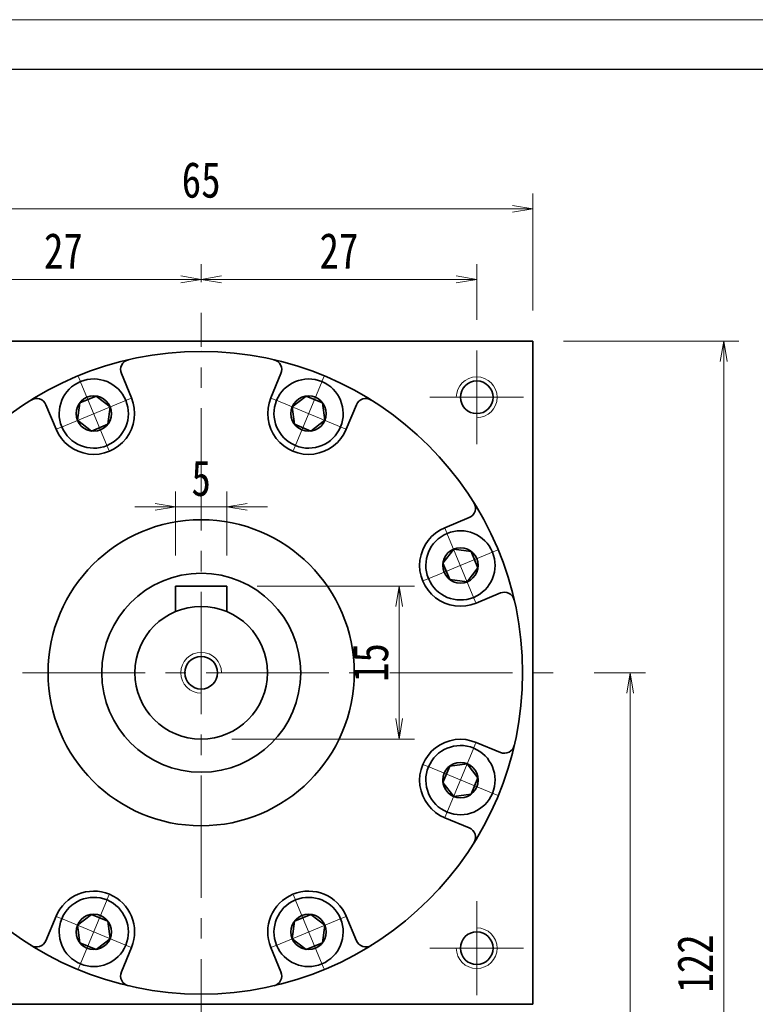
# Model space of a CAD drawing. Header units: millimetres. Extents: x -2 to 429, y 0 to 291.
# Tile 6 of 6: x 255 to 327, y 194 to 291. Entities that reach past the tile are written whole.
import ezdxf

# ---------------------------------------------------------------- set-up
doc = ezdxf.new("R2010")
doc.units = ezdxf.units.MM
doc.linetypes.add('点画线', pattern=[18, 12, -2, 2, -2])
for name, color, linetype, lineweight in [('中心线层', 1, '点画线', 18), ('图框_外框线', 7, 'Continuous', 18), ('尺寸线层', 3, 'Continuous', 18), ('粗实线层', 7, 'Continuous', 35)]:
    doc.layers.add(name, color=color, linetype=linetype, lineweight=lineweight)
doc.styles.add('宋体', font='txt', dxfattribs={"width": 0.8})
doc.dimstyles.new('A水平标注$0', dxfattribs={"dimtxt": 3.5, "dimasz": 2, "dimexe": 1.5, "dimexo": 3, "dimgap": 1.1, "dimtad": 1, "dimtoh": 1, "dimdec": 4, "dimdsep": 46, "dimtxsty": '宋体', "dimblk": 'OPEN', "dimcen": 3, "dimclrd": 3, "dimclre": 3, "dimclrt": 6, "dimadec": 0, "dimazin": 0, "dimtm": 1e-09, "dimtfac": 1, "dimtdec": 4, "dimtix": 1, "dimtmove": 0, "dimatfit": 3, "dimldrblk": 'OPEN', "dimfxl": 0, "dimlwd": 13, "dimlwe": 13, "dimarcsym": 0})

# ---------------------------------------------------------------- blocks, each defined once
blk = doc.blocks.new('_Open')
at = {"color": 0, "linetype": 'ByBlock', "lineweight": -2}
for p, q in [((-1, 0.167), (0, 0)), ((-1, -0.167), (0, 0)), ((0, 0), (-1, 0))]:
    blk.add_line(p, q, dxfattribs=at)
blk = doc.blocks.new('*D25')
at = {"layer": 'Defpoints', "color": 0}
for p in [(272.626, 265.153), (272.626, 261.861), (245.626, 258.189)]:
    blk.add_point(p, dxfattribs=at)
at = {"layer": '尺寸线层', "color": 3, "lineweight": 13}
for p, q in [((245.626, 261.189), (245.626, 266.653)), ((272.626, 264.861), (272.626, 266.653)), ((247.626, 265.153), (270.626, 265.153))]:
    blk.add_line(p, q, dxfattribs=at)
at = {"layer": '尺寸线层', "color": 3, "lineweight": 13, "xscale": 2, "yscale": 2, "zscale": 2, "rotation": 180}
blk.add_blockref('_Open', (245.626, 265.153), dxfattribs=at)
at = {"layer": '尺寸线层', "color": 3, "lineweight": 13, "xscale": 2, "yscale": 2, "zscale": 2}
blk.add_blockref('_Open', (272.626, 265.153), dxfattribs=at)
at = {"layer": '尺寸线层', "color": 6, "insert": (259.126, 267.945), "char_height": 3.5, "attachment_point": 5, "style": '宋体'}
blk.add_mtext('27', dxfattribs=at)
blk = doc.blocks.new('*D26')
at = {"layer": 'Defpoints', "color": 0}
for p in [(299.626, 265.153), (272.626, 261.861), (299.626, 258.189)]:
    blk.add_point(p, dxfattribs=at)
at = {"layer": '尺寸线层', "color": 3, "lineweight": 13}
for p, q in [((272.626, 264.861), (272.626, 266.653)), ((299.626, 261.189), (299.626, 266.653)), ((274.626, 265.153), (297.626, 265.153))]:
    blk.add_line(p, q, dxfattribs=at)
at = {"layer": '尺寸线层', "color": 3, "lineweight": 13, "xscale": 2, "yscale": 2, "zscale": 2, "rotation": 180}
blk.add_blockref('_Open', (272.626, 265.153), dxfattribs=at)
at = {"layer": '尺寸线层', "color": 3, "lineweight": 13, "xscale": 2, "yscale": 2, "zscale": 2}
blk.add_blockref('_Open', (299.626, 265.153), dxfattribs=at)
at = {"layer": '尺寸线层', "color": 6, "insert": (286.126, 267.945), "char_height": 3.5, "attachment_point": 5, "style": '宋体'}
blk.add_mtext('27', dxfattribs=at)
blk = doc.blocks.new('*D30')
at = {"layer": 'Defpoints', "color": 0}
for p in [(305.126, 272.071), (240.126, 259.089), (305.126, 259.089)]:
    blk.add_point(p, dxfattribs=at)
at = {"layer": '尺寸线层', "color": 3, "lineweight": 13}
for p, q in [((240.126, 262.089), (240.126, 273.571)), ((305.126, 262.089), (305.126, 273.571)), ((242.126, 272.071), (303.126, 272.071))]:
    blk.add_line(p, q, dxfattribs=at)
at = {"layer": '尺寸线层', "color": 3, "lineweight": 13, "xscale": 2, "yscale": 2, "zscale": 2, "rotation": 180}
blk.add_blockref('_Open', (240.126, 272.071), dxfattribs=at)
at = {"layer": '尺寸线层', "color": 3, "lineweight": 13, "xscale": 2, "yscale": 2, "zscale": 2}
blk.add_blockref('_Open', (305.126, 272.071), dxfattribs=at)
at = {"layer": '尺寸线层', "color": 6, "insert": (272.626, 274.882), "char_height": 3.5, "attachment_point": 5, "style": '宋体'}
blk.add_mtext('65', dxfattribs=at)
blk = doc.blocks.new('*D31')
at = {"layer": 'Defpoints', "color": 0}
for p in [(308.126, 226.589), (305.126, 137.089), (314.659, 137.089)]:
    blk.add_point(p, dxfattribs=at)
at = {"layer": '尺寸线层', "color": 3, "lineweight": 13}
for p, q in [((311.126, 226.589), (316.159, 226.589)), ((314.659, 224.589), (314.659, 139.089)), ((308.126, 137.089), (316.159, 137.089))]:
    blk.add_line(p, q, dxfattribs=at)
at = {"layer": '尺寸线层', "color": 3, "lineweight": 13, "xscale": 2, "yscale": 2, "zscale": 2}
for p, rotation in [((314.659, 226.589), 90), ((314.659, 137.089), 270)]:
    blk.add_blockref('_Open', p, dxfattribs=dict(at, rotation=rotation))
at = {"layer": '尺寸线层', "color": 6, "insert": (311.848, 181.839), "char_height": 3.5, "attachment_point": 5, "rotation": 90, "style": '宋体'}
blk.add_mtext('89.5', dxfattribs=at)
blk = doc.blocks.new('*D32')
at = {"layer": 'Defpoints', "color": 0}
for p in [(305.126, 259.089), (305.126, 137.089), (323.824, 137.089)]:
    blk.add_point(p, dxfattribs=at)
at = {"layer": '尺寸线层', "color": 3, "lineweight": 13}
for p, q in [((308.126, 259.089), (325.324, 259.089)), ((323.824, 257.089), (323.824, 139.089)), ((308.126, 137.089), (325.324, 137.089))]:
    blk.add_line(p, q, dxfattribs=at)
at = {"layer": '尺寸线层', "color": 3, "lineweight": 13, "xscale": 2, "yscale": 2, "zscale": 2}
for p, rotation in [((323.824, 259.089), 90), ((323.824, 137.089), 270)]:
    blk.add_blockref('_Open', p, dxfattribs=dict(at, rotation=rotation))
at = {"layer": '尺寸线层', "color": 6, "insert": (321.023, 198.089), "char_height": 3.5, "attachment_point": 5, "rotation": 90, "style": '宋体'}
blk.add_mtext('122', dxfattribs=at)
blk = doc.blocks.new('*D33')
at = {"layer": 'Defpoints', "color": 0}
for p in [(275.126, 235.089), (272.626, 220.089), (292.03, 220.089)]:
    blk.add_point(p, dxfattribs=at)
at = {"layer": '尺寸线层', "color": 3, "lineweight": 13}
for p, q in [((278.126, 235.089), (293.53, 235.089)), ((292.03, 233.089), (292.03, 222.089)), ((275.626, 220.089), (293.53, 220.089))]:
    blk.add_line(p, q, dxfattribs=at)
at = {"layer": '尺寸线层', "color": 3, "lineweight": 13, "xscale": 2, "yscale": 2, "zscale": 2}
for p, rotation in [((292.03, 235.089), 90), ((292.03, 220.089), 270)]:
    blk.add_blockref('_Open', p, dxfattribs=dict(at, rotation=rotation))
at = {"layer": '尺寸线层', "color": 6, "insert": (289.229, 227.589), "char_height": 3.5, "attachment_point": 5, "rotation": 90, "style": '宋体'}
blk.add_mtext('15', dxfattribs=at)
blk = doc.blocks.new('*D34')
at = {"layer": 'Defpoints', "color": 0}
for p in [(270.126, 242.85), (270.126, 235.089), (275.126, 235.089)]:
    blk.add_point(p, dxfattribs=at)
at = {"layer": '尺寸线层', "color": 3, "lineweight": 13}
for p, q in [((270.126, 238.089), (270.126, 244.35)), ((275.126, 238.089), (275.126, 244.35)), ((268.126, 242.85), (266.126, 242.85)), ((275.126, 242.85), (270.126, 242.85)), ((277.126, 242.85), (279.126, 242.85))]:
    blk.add_line(p, q, dxfattribs=at)
at = {"layer": '尺寸线层', "color": 3, "lineweight": 13, "xscale": 2, "yscale": 2, "zscale": 2}
blk.add_blockref('_Open', (270.126, 242.85), dxfattribs=at)
at = {"layer": '尺寸线层', "color": 3, "lineweight": 13, "xscale": 2, "yscale": 2, "zscale": 2, "rotation": 180}
blk.add_blockref('_Open', (275.126, 242.85), dxfattribs=at)
at = {"layer": '尺寸线层', "color": 6, "insert": (272.626, 245.641), "char_height": 3.5, "attachment_point": 5, "style": '宋体'}
blk.add_mtext('5', dxfattribs=at)
blk = doc.blocks.new('*X8')
at = {"layer": '中心线层', "linetype": '点画线', "lineweight": 18}
for p, q in [((0, -3.89), (0, 3.89)), ((-3.89, 0), (3.89, 0))]:
    blk.add_line(p, q, dxfattribs=at)
at = {"layer": '粗实线层'}
for p, q in [((-1.732, 0), (-0.866, 1.5)), ((-0.866, 1.5), (0.866, 1.5)), ((1.732, 0), (0.866, 1.5)), ((1.732, 0), (0.866, 1.5)), ((-1.732, 0), (-0.866, -1.5)), ((1.732, 0), (0.866, -1.5)), ((-0.866, -1.5), (0.866, -1.5))]:
    blk.add_line(p, q, dxfattribs=at)
blk.add_circle((0, 0), 1.732, dxfattribs=at)
for start, end in [(0, 180), (180, 360)]:
    blk.add_arc((0, 0), 3.39, start, end, dxfattribs=at)

msp = doc.modelspace()

# ---------------------------------------------------------------- linework, layer by layer
at = {"layer": '中心线层'}
for p, q in [((272.6259, 132.52704), (272.6259, 261.86143)), ((299.6259, 258.18917), (299.6259, 248.98917)), ((295.0259, 253.58917), (304.2259, 253.58917)), ((237.1259, 226.58917), (308.1259, 226.58917)), ((299.6259, 204.18917), (299.6259, 194.98917)), ((304.2259, 199.58917), (295.0259, 199.58917))]:
    msp.add_line(p, q, dxfattribs=at)
at = {"layer": '粗实线层'}
for p, q in [((240.1259, 259.08917), (305.1259, 259.08917)), ((305.1259, 194.08917), (305.1259, 259.08917)), ((265.79762, 253.52659), (264.80747, 255.91701)), ((279.45417, 253.52659), (280.44432, 255.91701)), ((258.40658, 250.46512), (257.41644, 252.85555)), ((286.84521, 250.46512), (287.83535, 252.85555)), ((296.50185, 240.80848), (298.89227, 241.79863)), ((275.1259, 235.08917), (270.1259, 235.08917)), ((270.1259, 235.08917), (270.1259, 232.58917)), ((275.1259, 235.08917), (275.1259, 232.58917)), ((299.56332, 233.41745), (301.95374, 234.40759)), ((299.56332, 219.76089), (301.95374, 218.77075)), ((296.50185, 212.36986), (298.89227, 211.37971)), ((258.40658, 202.71322), (257.41644, 200.3228)), ((286.84521, 202.71322), (287.83535, 200.3228)), ((265.79762, 199.65175), (264.80747, 197.26133)), ((279.45417, 199.65175), (280.44432, 197.26133)), ((240.1259, 194.08917), (305.1259, 194.08917))]:
    msp.add_line(p, q, dxfattribs=at)
for centre, radius in [((272.6259, 226.58917), 31.5), ((299.6259, 253.58917), 1.6), ((272.6259, 226.58917), 15), ((272.6259, 226.58917), 9.75), ((272.6259, 226.58917), 6.5), ((272.6259, 226.58917), 1.6), ((299.6259, 199.58917), 1.6)]:
    msp.add_circle(centre, radius, dxfattribs=at)
for centre, radius, start, end in [((265.73135, 256.2997), 1, 103.0645374, 202.5000542), ((279.52044, 256.2997), 1, 337.4999458, 76.9354625), ((256.49256, 252.47286), 1, 22.4999458, 121.9354625), ((262.1021, 251.99586), 4, 202.5, 22.5), ((283.14969, 251.99586), 4, 157.5, 337.5), ((288.75923, 252.47286), 1, 58.0645374, 157.5000542), ((298.50959, 242.72251), 1, 292.4999458, 31.9354625), ((298.03258, 237.11297), 4, 112.5, 292.5), ((302.33642, 233.48372), 1, 13.0645374, 112.5000542), ((298.03258, 216.06538), 4, 67.5, 247.5), ((302.33642, 219.69463), 1, 247.4999458, 346.9354625), ((298.50959, 210.45584), 1, 328.0645374, 67.5000542), ((262.1021, 201.18248), 4, 337.5, 157.5), ((283.14969, 201.18248), 4, 22.5, 202.5), ((256.49256, 200.70548), 1, 238.0645374, 337.5000542), ((288.75923, 200.70548), 1, 202.4999458, 301.9354625), ((265.73135, 196.87864), 1, 157.4999458, 256.9354625), ((279.52044, 196.87864), 1, 283.0645374, 22.5000542)]:
    msp.add_arc(centre, radius, start, end, dxfattribs=at)
at = {"layer": '粗实线层', "lineweight": 18}
for centre, start, end in [((299.6259, 253.58917), 270, 180), ((272.6259, 226.58917), 0, 270), ((299.6259, 199.58917), 180, 90)]:
    msp.add_arc(centre, 2, start, end, dxfattribs=at)

# ---------------------------------------------------------------- dimensions: what is measured, and where the dimension line sits
at = {"layer": '尺寸线层'}
for base, p1, p2, picture, middle in [((305.1259, 272.07128), (240.1259, 259.08917), (305.1259, 259.08917), '*D30', (272.6259, 274.88217)), ((272.6259, 265.15339), (245.6259, 258.18917), (272.6259, 261.86143), '*D25', (259.1259, 267.94473)), ((299.6259, 265.15339), (272.6259, 261.86143), (299.6259, 258.18917), '*D26', (286.1259, 267.94473)), ((270.1259, 242.84979), (275.1259, 235.08917), (270.1259, 235.08917), '*D34', (272.6259, 245.64113))]:
    dim = msp.add_linear_dim(base=base, p1=p1, p2=p2, dimstyle='A水平标注$0', override={"dimblk": 'Open', "dimtfill": 1, "dimtfillclr": 256}, dxfattribs=at)
    dim.commit()
    dim.dimension.update_dxf_attribs({"geometry": picture, "text_midpoint": middle})
for base, p1, picture, middle in [((323.82368, 137.08917), (305.1259, 259.08917), '*D32', (321.02256, 198.08917)), ((314.65876, 137.08917), (308.1259, 226.58917), '*D31', (311.84787, 181.83917))]:
    dim = msp.add_linear_dim(base=base, p1=p1, p2=(305.1259, 137.08917), angle=270, dimstyle='A水平标注$0', dxfattribs=at)
    dim.commit()
    dim.dimension.update_dxf_attribs({"geometry": picture, "text_midpoint": middle})
dim = msp.add_linear_dim(base=(292.03048, 220.08917), p1=(275.1259, 235.08917), p2=(272.6259, 220.08917), angle=270, dimstyle='A水平标注$0', override={"dimblk": 'Open', "dimtfill": 1, "dimtfillclr": 256}, dxfattribs=at)
dim.commit()
dim.dimension.update_dxf_attribs({"geometry": '*D33', "text_midpoint": (289.22936, 227.58917)})

# ---------------------------------------------------------------- next in the draw order: wipeouts: each hides what was drawn before it
for points in [[(265.23405, 253.29316), (265.22594, 253.31258), (265.2177, 253.33195), (265.20934, 253.35127), (265.20087, 253.37054), (265.19227, 253.38976), (265.18355, 253.40892), (265.17472, 253.42803), (265.16577, 253.44708), (265.1567, 253.46608), (265.14751, 253.48502), (265.1382, 253.5039), (265.12878, 253.52273), (265.11924, 253.54149), (265.10958, 253.5602), (265.09981, 253.57885), (265.08992, 253.59743), (265.07992, 253.61595), (265.0698, 253.63441), (265.05957, 253.65281), (265.04922, 253.67115), (265.03876, 253.68941), (265.02819, 253.70762), (265.0175, 253.72576), (265.0067, 253.74383), (264.99579, 253.76183), (264.98477, 253.77977), (264.97364, 253.79763), (264.96239, 253.81543), (264.95104, 253.83316), (264.93957, 253.85081), (264.93957, 253.85081), (264.85098, 253.97974), (264.75653, 254.10444), (264.65642, 254.22466), (264.55088, 254.34012), (264.44013, 254.4506), (264.32439, 254.55585), (264.20392, 254.65564), (264.07898, 254.74977), (263.94983, 254.83804), (263.81674, 254.92026), (263.68, 254.99625), (263.5399, 255.06585), (263.39674, 255.12891), (263.25082, 255.1853), (263.10246, 255.2349), (262.95197, 255.2776), (262.79966, 255.31331), (262.64587, 255.34196), (262.49093, 255.36349), (262.33515, 255.37784), (262.17888, 255.38499), (262.02245, 255.38492), (261.86618, 255.37764), (261.71042, 255.36315), (261.55549, 255.3415), (261.40173, 255.31272), (261.24945, 255.27688), (261.099, 255.23405), (260.95067, 255.18432), (260.80481, 255.12781), (260.80481, 255.12781), (260.6617, 255.06463), (260.52166, 254.99491), (260.38498, 254.9188), (260.25197, 254.83647), (260.12289, 254.7481), (259.99803, 254.65386), (259.87764, 254.55396), (259.762, 254.44861), (259.65133, 254.33804), (259.54589, 254.22249), (259.44589, 254.10219), (259.35154, 253.97741), (259.26306, 253.8484), (259.18062, 253.71546), (259.10439, 253.57885), (259.03456, 253.43887), (258.97125, 253.29581), (258.91461, 253.14999), (258.86476, 253.00171), (258.82181, 252.85129), (258.78584, 252.69905), (258.75693, 252.54531), (258.73514, 252.3904), (258.72052, 252.23465), (258.71311, 252.07839), (258.71291, 251.92195), (258.71993, 251.76568), (258.73415, 251.60989), (258.75554, 251.45493), (258.78406, 251.30111), (258.78406, 251.30111), (258.78843, 251.28052), (258.79294, 251.25996), (258.79757, 251.23942), (258.80234, 251.21892), (258.80722, 251.19844), (258.81224, 251.178), (258.81738, 251.15758), (258.82265, 251.1372), (258.82805, 251.11685), (258.83357, 251.09654), (258.83921, 251.07626), (258.84499, 251.05601), (258.85089, 251.0358), (258.85691, 251.01563), (258.86306, 250.9955), (258.86934, 250.97541), (258.87574, 250.95535), (258.88226, 250.93534), (258.88891, 250.91536), (258.89568, 250.89543), (258.90257, 250.87554), (258.90959, 250.85569), (258.91673, 250.83589), (258.924, 250.81613), (258.93139, 250.79642), (258.9389, 250.77675), (258.94653, 250.75713), (258.95428, 250.73756), (258.96215, 250.71804), (258.97015, 250.69856), (258.97015, 250.69856), (259.04234, 250.53643), (259.12291, 250.37829), (259.21165, 250.22459), (259.30831, 250.07574), (259.41263, 249.93216), (259.52433, 249.79423), (259.64308, 249.66234), (259.76858, 249.53684), (259.90047, 249.41808), (260.0384, 249.30639), (260.18198, 249.20207), (260.33083, 249.10541), (260.48453, 249.01667), (260.64267, 248.93609), (260.80481, 248.86391), (260.9705, 248.8003), (261.13929, 248.74546), (261.31072, 248.69952), (261.48432, 248.66262), (261.65962, 248.63486), (261.83613, 248.61631), (262.01336, 248.60702), (262.19084, 248.60702), (262.36808, 248.61631), (262.54459, 248.63486), (262.71988, 248.66262), (262.89348, 248.69952), (263.06491, 248.74546), (263.23371, 248.8003), (263.3994, 248.86391), (263.3994, 248.86391), (263.56153, 248.93609), (263.71967, 249.01667), (263.87337, 249.10541), (264.02222, 249.20207), (264.1658, 249.30639), (264.30373, 249.41808), (264.43562, 249.53684), (264.56112, 249.66234), (264.67988, 249.79423), (264.79157, 249.93216), (264.89589, 250.07574), (264.99255, 250.22459), (265.08129, 250.37829), (265.16187, 250.53643), (265.23405, 250.69856), (265.29766, 250.86425), (265.3525, 251.03305), (265.39844, 251.20448), (265.43534, 251.37808), (265.4631, 251.55337), (265.48165, 251.72988), (265.49094, 251.90712), (265.49094, 252.0846), (265.48165, 252.26183), (265.4631, 252.43834), (265.43534, 252.61364), (265.39844, 252.78724), (265.3525, 252.95867), (265.29766, 253.12746)], [(286.28164, 250.69856), (286.28964, 250.71804), (286.29751, 250.73756), (286.30527, 250.75713), (286.3129, 250.77675), (286.32041, 250.79642), (286.32779, 250.81613), (286.33506, 250.83589), (286.3422, 250.85569), (286.34922, 250.87554), (286.35611, 250.89543), (286.36289, 250.91536), (286.36953, 250.93534), (286.37606, 250.95535), (286.38246, 250.97541), (286.38873, 250.9955), (286.39488, 251.01563), (286.40091, 251.0358), (286.4068, 251.05601), (286.41258, 251.07626), (286.41823, 251.09654), (286.42375, 251.11685), (286.42914, 251.1372), (286.43441, 251.15758), (286.43955, 251.178), (286.44457, 251.19844), (286.44946, 251.21892), (286.45422, 251.23942), (286.45885, 251.25996), (286.46336, 251.28052), (286.46774, 251.30111), (286.46774, 251.30111), (286.49626, 251.45493), (286.51765, 251.60989), (286.53187, 251.76568), (286.53889, 251.92195), (286.53869, 252.07839), (286.53127, 252.23465), (286.51665, 252.3904), (286.49487, 252.54531), (286.46596, 252.69905), (286.42999, 252.85129), (286.38703, 253.00171), (286.33718, 253.14999), (286.28054, 253.29581), (286.21724, 253.43887), (286.1474, 253.57885), (286.07118, 253.71546), (285.98874, 253.8484), (285.90025, 253.97741), (285.8059, 254.10219), (285.7059, 254.22249), (285.60046, 254.33804), (285.4898, 254.44861), (285.37415, 254.55396), (285.25377, 254.65386), (285.1289, 254.7481), (284.99983, 254.83647), (284.86681, 254.9188), (284.73013, 254.99491), (284.59009, 255.06463), (284.44699, 255.12781), (284.44699, 255.12781), (284.30112, 255.18432), (284.1528, 255.23405), (284.00234, 255.27688), (283.85007, 255.31272), (283.6963, 255.3415), (283.54137, 255.36315), (283.38561, 255.37764), (283.22935, 255.38492), (283.07291, 255.38499), (282.91664, 255.37784), (282.76087, 255.36349), (282.60592, 255.34196), (282.45213, 255.31331), (282.29983, 255.2776), (282.14933, 255.2349), (282.00097, 255.1853), (281.85505, 255.12891), (281.71189, 255.06585), (281.57179, 254.99625), (281.43505, 254.92026), (281.30197, 254.83804), (281.17281, 254.74977), (281.04787, 254.65564), (280.9274, 254.55585), (280.81167, 254.4506), (280.70091, 254.34012), (280.59537, 254.22466), (280.49527, 254.10444), (280.40082, 253.97974), (280.31222, 253.85081), (280.31222, 253.85081), (280.30075, 253.83316), (280.2894, 253.81543), (280.27816, 253.79763), (280.26702, 253.77977), (280.256, 253.76183), (280.24509, 253.74383), (280.23429, 253.72576), (280.2236, 253.70762), (280.21303, 253.68941), (280.20257, 253.67115), (280.19222, 253.65281), (280.18199, 253.63441), (280.17187, 253.61595), (280.16187, 253.59743), (280.15198, 253.57885), (280.14221, 253.5602), (280.13255, 253.54149), (280.12301, 253.52273), (280.11359, 253.5039), (280.10429, 253.48502), (280.0951, 253.46608), (280.08603, 253.44708), (280.07707, 253.42803), (280.06824, 253.40892), (280.05952, 253.38976), (280.05093, 253.37054), (280.04245, 253.35127), (280.03409, 253.33195), (280.02586, 253.31258), (280.01774, 253.29316), (280.01774, 253.29316), (279.95414, 253.12746), (279.89929, 252.95867), (279.85336, 252.78724), (279.81646, 252.61364), (279.78869, 252.43834), (279.77014, 252.26183), (279.76085, 252.0846), (279.76085, 251.90712), (279.77014, 251.72988), (279.78869, 251.55337), (279.81646, 251.37808), (279.85336, 251.20448), (279.89929, 251.03305), (279.95414, 250.86425), (280.01774, 250.69856), (280.08993, 250.53643), (280.1705, 250.37829), (280.25924, 250.22459), (280.3559, 250.07574), (280.46022, 249.93216), (280.57191, 249.79423), (280.69067, 249.66234), (280.81617, 249.53684), (280.94806, 249.41808), (281.08599, 249.30639), (281.22957, 249.20207), (281.37842, 249.10541), (281.53212, 249.01667), (281.69026, 248.93609), (281.85239, 248.86391), (281.85239, 248.86391), (282.01809, 248.8003), (282.18688, 248.74546), (282.35831, 248.69952), (282.53191, 248.66262), (282.70721, 248.63486), (282.88371, 248.61631), (283.06095, 248.60702), (283.23843, 248.60702), (283.41567, 248.61631), (283.59217, 248.63486), (283.76747, 248.66262), (283.94107, 248.69952), (284.1125, 248.74546), (284.2813, 248.8003), (284.44699, 248.86391), (284.60912, 248.93609), (284.76726, 249.01667), (284.92096, 249.10541), (285.06981, 249.20207), (285.21339, 249.30639), (285.35132, 249.41808), (285.48321, 249.53684), (285.60871, 249.66234), (285.72747, 249.79423), (285.83916, 249.93216), (285.94348, 250.07574), (286.04014, 250.22459), (286.12888, 250.37829), (286.20945, 250.53643)], [(299.32988, 233.98101), (299.3493, 233.98913), (299.36868, 233.99737), (299.388, 234.00572), (299.40727, 234.0142), (299.42649, 234.0228), (299.44565, 234.03151), (299.46476, 234.04035), (299.48381, 234.0493), (299.50281, 234.05837), (299.52175, 234.06756), (299.54063, 234.07687), (299.55945, 234.08629), (299.57822, 234.09583), (299.59693, 234.10549), (299.61557, 234.11526), (299.63416, 234.12515), (299.65268, 234.13515), (299.67114, 234.14527), (299.68954, 234.1555), (299.70787, 234.16585), (299.72614, 234.17631), (299.74434, 234.18688), (299.76248, 234.19757), (299.78055, 234.20836), (299.79856, 234.21928), (299.81649, 234.2303), (299.83436, 234.24143), (299.85215, 234.25267), (299.86988, 234.26403), (299.88754, 234.27549), (299.88754, 234.27549), (300.01646, 234.36409), (300.14117, 234.45854), (300.26138, 234.55864), (300.37685, 234.66419), (300.48732, 234.77494), (300.59257, 234.89068), (300.69237, 235.01115), (300.7865, 235.13609), (300.87477, 235.26524), (300.95698, 235.39833), (301.03297, 235.53507), (301.10257, 235.67517), (301.16563, 235.81833), (301.22203, 235.96424), (301.27162, 236.11261), (301.31433, 236.2631), (301.35004, 236.4154), (301.37869, 236.56919), (301.40021, 236.72414), (301.41456, 236.87992), (301.42171, 237.03619), (301.42165, 237.19262), (301.41436, 237.34889), (301.39988, 237.50465), (301.37823, 237.65958), (301.34945, 237.81334), (301.3136, 237.96561), (301.27077, 238.11607), (301.22105, 238.26439), (301.16454, 238.41026), (301.16454, 238.41026), (301.10135, 238.55337), (301.03163, 238.69341), (300.95553, 238.83008), (300.8732, 238.9631), (300.78482, 239.09218), (300.69058, 239.21704), (300.59068, 239.33743), (300.48534, 239.45307), (300.37477, 239.56373), (300.25921, 239.66918), (300.13891, 239.76918), (300.01413, 239.86352), (299.88513, 239.95201), (299.75218, 240.03445), (299.61557, 240.11067), (299.47559, 240.18051), (299.33254, 240.24382), (299.18672, 240.30045), (299.03844, 240.3503), (298.88802, 240.39326), (298.73577, 240.42923), (298.58203, 240.45814), (298.42712, 240.47993), (298.27137, 240.49455), (298.11511, 240.50196), (297.95868, 240.50216), (297.8024, 240.49514), (297.64662, 240.48092), (297.49165, 240.45953), (297.33784, 240.43101), (297.33784, 240.43101), (297.31725, 240.42663), (297.29668, 240.42213), (297.27615, 240.41749), (297.25564, 240.41273), (297.23517, 240.40784), (297.21472, 240.40283), (297.19431, 240.39769), (297.17393, 240.39242), (297.15358, 240.38702), (297.13326, 240.3815), (297.11298, 240.37585), (297.09274, 240.37008), (297.07253, 240.36418), (297.05236, 240.35816), (297.03223, 240.35201), (297.01213, 240.34573), (296.99208, 240.33933), (296.97206, 240.33281), (296.95209, 240.32616), (296.93215, 240.31939), (296.91226, 240.31249), (296.89242, 240.30548), (296.87261, 240.29833), (296.85285, 240.29107), (296.83314, 240.28368), (296.81348, 240.27617), (296.79386, 240.26854), (296.77428, 240.26079), (296.75476, 240.25291), (296.73529, 240.24492), (296.73529, 240.24492), (296.57315, 240.17273), (296.41502, 240.09216), (296.26131, 240.00342), (296.11247, 239.90675), (295.96888, 239.80243), (295.83095, 239.69074), (295.69906, 239.57198), (295.57356, 239.44649), (295.45481, 239.31459), (295.34312, 239.17667), (295.2388, 239.03308), (295.14213, 238.88424), (295.05339, 238.73053), (294.97282, 238.5724), (294.90063, 238.41026), (294.83703, 238.24457), (294.78218, 238.07578), (294.73625, 237.90435), (294.69935, 237.73074), (294.67159, 237.55545), (294.65303, 237.37894), (294.64375, 237.20171), (294.64375, 237.02423), (294.65303, 236.84699), (294.67159, 236.67048), (294.69935, 236.49519), (294.73625, 236.32159), (294.78218, 236.15015), (294.83703, 235.98136), (294.90063, 235.81567), (294.90063, 235.81567), (294.97282, 235.65353), (295.05339, 235.4954), (295.14213, 235.3417), (295.2388, 235.19285), (295.34312, 235.04926), (295.45481, 234.91134), (295.57356, 234.77944), (295.69906, 234.65395), (295.83095, 234.53519), (295.96888, 234.4235), (296.11247, 234.31918), (296.26131, 234.22252), (296.41502, 234.13378), (296.57315, 234.0532), (296.73529, 233.98101), (296.90098, 233.91741), (297.06977, 233.86257), (297.2412, 233.81663), (297.41481, 233.77973), (297.5901, 233.75197), (297.76661, 233.73342), (297.94384, 233.72413), (298.12132, 233.72413), (298.29856, 233.73342), (298.47507, 233.75197), (298.65036, 233.77973), (298.82396, 233.81663), (298.9954, 233.86257), (299.16419, 233.91741)], [(296.73529, 212.93343), (296.75476, 212.92543), (296.77428, 212.91756), (296.79386, 212.9098), (296.81348, 212.90217), (296.83314, 212.89466), (296.85285, 212.88727), (296.87261, 212.88001), (296.89242, 212.87287), (296.91226, 212.86585), (296.93215, 212.85895), (296.95209, 212.85218), (296.97206, 212.84553), (296.99208, 212.83901), (297.01213, 212.83261), (297.03223, 212.82634), (297.05236, 212.82019), (297.07253, 212.81416), (297.09274, 212.80826), (297.11298, 212.80249), (297.13326, 212.79684), (297.15358, 212.79132), (297.17393, 212.78592), (297.19431, 212.78066), (297.21472, 212.77551), (297.23517, 212.7705), (297.25564, 212.76561), (297.27615, 212.76085), (297.29668, 212.75622), (297.31725, 212.75171), (297.33784, 212.74733), (297.33784, 212.74733), (297.49165, 212.71881), (297.64662, 212.69742), (297.8024, 212.6832), (297.95868, 212.67618), (298.11511, 212.67638), (298.27137, 212.6838), (298.42712, 212.69841), (298.58203, 212.7202), (298.73577, 212.74911), (298.88802, 212.78508), (299.03844, 212.82804), (299.18672, 212.87789), (299.33254, 212.93453), (299.47559, 212.99783), (299.61557, 213.06767), (299.75218, 213.14389), (299.88513, 213.22633), (300.01413, 213.31482), (300.13891, 213.40916), (300.25921, 213.50916), (300.37477, 213.61461), (300.48534, 213.72527), (300.59068, 213.84092), (300.69058, 213.9613), (300.78482, 214.08616), (300.8732, 214.21524), (300.95553, 214.34826), (301.03163, 214.48493), (301.10135, 214.62497), (301.16454, 214.76808), (301.16454, 214.76808), (301.22105, 214.91395), (301.27077, 215.06227), (301.3136, 215.21273), (301.34945, 215.365), (301.37823, 215.51877), (301.39988, 215.67369), (301.41436, 215.82946), (301.42165, 215.98572), (301.42171, 216.14216), (301.41456, 216.29843), (301.40021, 216.4542), (301.37869, 216.60915), (301.35004, 216.76294), (301.31433, 216.91524), (301.27162, 217.06573), (301.22203, 217.2141), (301.16563, 217.36002), (301.10257, 217.50318), (301.03297, 217.64327), (300.95698, 217.78001), (300.87477, 217.9131), (300.7865, 218.04225), (300.69237, 218.1672), (300.59257, 218.28766), (300.48732, 218.4034), (300.37685, 218.51416), (300.26138, 218.6197), (300.14117, 218.7198), (300.01646, 218.81425), (299.88754, 218.90285), (299.88754, 218.90285), (299.86988, 218.91431), (299.85215, 218.92567), (299.83436, 218.93691), (299.81649, 218.94805), (299.79856, 218.95907), (299.78055, 218.96998), (299.76248, 218.98078), (299.74434, 218.99146), (299.72614, 219.00204), (299.70787, 219.0125), (299.68954, 219.02284), (299.67114, 219.03308), (299.65268, 219.04319), (299.63416, 219.0532), (299.61557, 219.06308), (299.59693, 219.07286), (299.57822, 219.08251), (299.55945, 219.09205), (299.54063, 219.10148), (299.52175, 219.11078), (299.50281, 219.11997), (299.48381, 219.12904), (299.46476, 219.138), (299.44565, 219.14683), (299.42649, 219.15554), (299.40727, 219.16414), (299.388, 219.17262), (299.36868, 219.18098), (299.3493, 219.18921), (299.32988, 219.19733), (299.32988, 219.19733), (299.16419, 219.26093), (298.9954, 219.31578), (298.82396, 219.36171), (298.65036, 219.39861), (298.47507, 219.42637), (298.29856, 219.44493), (298.12132, 219.45422), (297.94384, 219.45422), (297.76661, 219.44493), (297.5901, 219.42637), (297.41481, 219.39861), (297.2412, 219.36171), (297.06977, 219.31578), (296.90098, 219.26093), (296.73529, 219.19733), (296.57315, 219.12514), (296.41502, 219.04457), (296.26131, 218.95583), (296.11247, 218.85916), (295.96888, 218.75484), (295.83095, 218.64315), (295.69906, 218.5244), (295.57356, 218.3989), (295.45481, 218.26701), (295.34312, 218.12908), (295.2388, 217.98549), (295.14213, 217.83665), (295.05339, 217.68295), (294.97282, 217.52481), (294.90063, 217.36267), (294.90063, 217.36267), (294.83703, 217.19698), (294.78218, 217.02819), (294.73625, 216.85676), (294.69935, 216.68316), (294.67159, 216.50786), (294.65303, 216.33135), (294.64375, 216.15412), (294.64375, 215.97664), (294.65303, 215.7994), (294.67159, 215.62289), (294.69935, 215.4476), (294.73625, 215.274), (294.78218, 215.10256), (294.83703, 214.93377), (294.90063, 214.76808), (294.97282, 214.60594), (295.05339, 214.44781), (295.14213, 214.29411), (295.2388, 214.14526), (295.34312, 214.00168), (295.45481, 213.86375), (295.57356, 213.73185), (295.69906, 213.60636), (295.83095, 213.4876), (295.96888, 213.37591), (296.11247, 213.27159), (296.26131, 213.17493), (296.41502, 213.08619), (296.57315, 213.00561)], [(258.97015, 202.47978), (258.96215, 202.46031), (258.95428, 202.44078), (258.94653, 202.42121), (258.9389, 202.40159), (258.93139, 202.38193), (258.924, 202.36221), (258.91673, 202.34245), (258.90959, 202.32265), (258.90257, 202.3028), (258.89568, 202.28291), (258.88891, 202.26298), (258.88226, 202.24301), (258.87574, 202.22299), (258.86934, 202.20294), (258.86306, 202.18284), (258.85691, 202.16271), (258.85089, 202.14254), (258.84499, 202.12233), (258.83921, 202.10209), (258.83357, 202.08181), (258.82805, 202.06149), (258.82265, 202.04114), (258.81738, 202.02076), (258.81224, 202.00035), (258.80722, 201.9799), (258.80234, 201.95943), (258.79757, 201.93892), (258.79294, 201.91838), (258.78843, 201.89782), (258.78406, 201.87723), (258.78406, 201.87723), (258.75554, 201.72342), (258.73415, 201.56845), (258.71993, 201.41266), (258.71291, 201.25639), (258.71311, 201.09995), (258.72052, 200.94369), (258.73514, 200.78794), (258.75693, 200.63303), (258.78584, 200.47929), (258.82181, 200.32705), (258.86476, 200.17663), (258.91461, 200.02835), (258.97125, 199.88253), (259.03456, 199.73948), (259.10439, 199.5995), (259.18062, 199.46289), (259.26306, 199.32994), (259.35154, 199.20094), (259.44589, 199.07615), (259.54589, 198.95585), (259.65133, 198.8403), (259.762, 198.72973), (259.87764, 198.62438), (259.99803, 198.52448), (260.12289, 198.43025), (260.25197, 198.34187), (260.38498, 198.25954), (260.52166, 198.18343), (260.6617, 198.11372), (260.80481, 198.05053), (260.80481, 198.05053), (260.95067, 197.99402), (261.099, 197.94429), (261.24945, 197.90146), (261.40173, 197.86562), (261.55549, 197.83684), (261.71042, 197.81519), (261.86618, 197.8007), (262.02245, 197.79342), (262.17888, 197.79335), (262.33515, 197.8005), (262.49093, 197.81486), (262.64587, 197.83638), (262.79966, 197.86503), (262.95197, 197.90074), (263.10246, 197.94344), (263.25082, 197.99304), (263.39674, 198.04943), (263.5399, 198.11249), (263.68, 198.18209), (263.81674, 198.25808), (263.94983, 198.3403), (264.07898, 198.42857), (264.20392, 198.5227), (264.32439, 198.6225), (264.44013, 198.72774), (264.55088, 198.83822), (264.65642, 198.95369), (264.75653, 199.0739), (264.85098, 199.1986), (264.93957, 199.32753), (264.93957, 199.32753), (264.95104, 199.34519), (264.96239, 199.36291), (264.97364, 199.38071), (264.98477, 199.39858), (264.99579, 199.41651), (265.0067, 199.43452), (265.0175, 199.45259), (265.02819, 199.47072), (265.03876, 199.48893), (265.04922, 199.5072), (265.05957, 199.52553), (265.0698, 199.54393), (265.07992, 199.56239), (265.08992, 199.58091), (265.09981, 199.5995), (265.10958, 199.61814), (265.11924, 199.63685), (265.12878, 199.65561), (265.1382, 199.67444), (265.14751, 199.69332), (265.1567, 199.71226), (265.16577, 199.73126), (265.17472, 199.75031), (265.18355, 199.76942), (265.19227, 199.78858), (265.20087, 199.8078), (265.20934, 199.82707), (265.2177, 199.84639), (265.22594, 199.86576), (265.23405, 199.88519), (265.23405, 199.88519), (265.29766, 200.05088), (265.3525, 200.21967), (265.39844, 200.3911), (265.43534, 200.56471), (265.4631, 200.74), (265.48165, 200.91651), (265.49094, 201.09374), (265.49094, 201.27122), (265.48165, 201.44846), (265.4631, 201.62497), (265.43534, 201.80026), (265.39844, 201.97386), (265.3525, 202.1453), (265.29766, 202.31409), (265.23405, 202.47978), (265.16187, 202.64192), (265.08129, 202.80005), (264.99255, 202.95375), (264.89589, 203.1026), (264.79157, 203.24619), (264.67988, 203.38411), (264.56112, 203.51601), (264.43562, 203.6415), (264.30373, 203.76026), (264.1658, 203.87195), (264.02222, 203.97627), (263.87337, 204.07293), (263.71967, 204.16167), (263.56153, 204.24225), (263.3994, 204.31444), (263.3994, 204.31444), (263.23371, 204.37804), (263.06491, 204.43288), (262.89348, 204.47882), (262.71988, 204.51572), (262.54459, 204.54348), (262.36808, 204.56203), (262.19084, 204.57132), (262.01336, 204.57132), (261.83613, 204.56203), (261.65962, 204.54348), (261.48432, 204.51572), (261.31072, 204.47882), (261.13929, 204.43288), (260.9705, 204.37804), (260.80481, 204.31444), (260.64267, 204.24225), (260.48453, 204.16167), (260.33083, 204.07293), (260.18198, 203.97627), (260.0384, 203.87195), (259.90047, 203.76026), (259.76858, 203.6415), (259.64308, 203.51601), (259.52433, 203.38411), (259.41263, 203.24619), (259.30831, 203.1026), (259.21165, 202.95375), (259.12291, 202.80005), (259.04234, 202.64192)], [(280.01774, 199.88519), (280.02586, 199.86576), (280.03409, 199.84639), (280.04245, 199.82707), (280.05093, 199.8078), (280.05952, 199.78858), (280.06824, 199.76942), (280.07707, 199.75031), (280.08603, 199.73126), (280.0951, 199.71226), (280.10429, 199.69332), (280.11359, 199.67444), (280.12301, 199.65561), (280.13255, 199.63685), (280.14221, 199.61814), (280.15198, 199.5995), (280.16187, 199.58091), (280.17187, 199.56239), (280.18199, 199.54393), (280.19222, 199.52553), (280.20257, 199.5072), (280.21303, 199.48893), (280.2236, 199.47072), (280.23429, 199.45259), (280.24509, 199.43452), (280.256, 199.41651), (280.26702, 199.39858), (280.27816, 199.38071), (280.2894, 199.36291), (280.30075, 199.34519), (280.31222, 199.32753), (280.31222, 199.32753), (280.40082, 199.1986), (280.49527, 199.0739), (280.59537, 198.95369), (280.70091, 198.83822), (280.81167, 198.72774), (280.9274, 198.6225), (281.04787, 198.5227), (281.17281, 198.42857), (281.30197, 198.3403), (281.43505, 198.25808), (281.57179, 198.18209), (281.71189, 198.11249), (281.85505, 198.04943), (282.00097, 197.99304), (282.14933, 197.94344), (282.29983, 197.90074), (282.45213, 197.86503), (282.60592, 197.83638), (282.76087, 197.81486), (282.91664, 197.8005), (283.07291, 197.79335), (283.22935, 197.79342), (283.38561, 197.8007), (283.54137, 197.81519), (283.6963, 197.83684), (283.85007, 197.86562), (284.00234, 197.90146), (284.1528, 197.94429), (284.30112, 197.99402), (284.44699, 198.05053), (284.44699, 198.05053), (284.59009, 198.11372), (284.73013, 198.18343), (284.86681, 198.25954), (284.99983, 198.34187), (285.1289, 198.43025), (285.25377, 198.52448), (285.37415, 198.62438), (285.4898, 198.72973), (285.60046, 198.8403), (285.7059, 198.95585), (285.8059, 199.07615), (285.90025, 199.20094), (285.98874, 199.32994), (286.07118, 199.46289), (286.1474, 199.5995), (286.21724, 199.73948), (286.28054, 199.88253), (286.33718, 200.02835), (286.38703, 200.17663), (286.42999, 200.32705), (286.46596, 200.47929), (286.49487, 200.63303), (286.51665, 200.78794), (286.53127, 200.94369), (286.53869, 201.09995), (286.53889, 201.25639), (286.53187, 201.41266), (286.51765, 201.56845), (286.49626, 201.72342), (286.46774, 201.87723), (286.46774, 201.87723), (286.46336, 201.89782), (286.45885, 201.91838), (286.45422, 201.93892), (286.44946, 201.95943), (286.44457, 201.9799), (286.43955, 202.00035), (286.43441, 202.02076), (286.42914, 202.04114), (286.42375, 202.06149), (286.41823, 202.08181), (286.41258, 202.10209), (286.4068, 202.12233), (286.40091, 202.14254), (286.39488, 202.16271), (286.38873, 202.18284), (286.38246, 202.20294), (286.37606, 202.22299), (286.36953, 202.24301), (286.36289, 202.26298), (286.35611, 202.28291), (286.34922, 202.3028), (286.3422, 202.32265), (286.33506, 202.34245), (286.32779, 202.36221), (286.32041, 202.38193), (286.3129, 202.40159), (286.30527, 202.42121), (286.29751, 202.44078), (286.28964, 202.46031), (286.28164, 202.47978), (286.28164, 202.47978), (286.20945, 202.64192), (286.12888, 202.80005), (286.04014, 202.95375), (285.94348, 203.1026), (285.83916, 203.24619), (285.72747, 203.38411), (285.60871, 203.51601), (285.48321, 203.6415), (285.35132, 203.76026), (285.21339, 203.87195), (285.06981, 203.97627), (284.92096, 204.07293), (284.76726, 204.16167), (284.60912, 204.24225), (284.44699, 204.31444), (284.2813, 204.37804), (284.1125, 204.43288), (283.94107, 204.47882), (283.76747, 204.51572), (283.59217, 204.54348), (283.41567, 204.56203), (283.23843, 204.57132), (283.06095, 204.57132), (282.88371, 204.56203), (282.70721, 204.54348), (282.53191, 204.51572), (282.35831, 204.47882), (282.18688, 204.43288), (282.01809, 204.37804), (281.85239, 204.31444), (281.85239, 204.31444), (281.69026, 204.24225), (281.53212, 204.16167), (281.37842, 204.07293), (281.22957, 203.97627), (281.08599, 203.87195), (280.94806, 203.76026), (280.81617, 203.6415), (280.69067, 203.51601), (280.57191, 203.38411), (280.46022, 203.24619), (280.3559, 203.1026), (280.25924, 202.95375), (280.1705, 202.80005), (280.08993, 202.64192), (280.01774, 202.47978), (279.95414, 202.31409), (279.89929, 202.1453), (279.85336, 201.97386), (279.81646, 201.80026), (279.78869, 201.62497), (279.77014, 201.44846), (279.76085, 201.27122), (279.76085, 201.09374), (279.77014, 200.91651), (279.78869, 200.74), (279.81646, 200.56471), (279.85336, 200.3911), (279.89929, 200.21967), (279.95414, 200.05088)]]:
    msp.add_wipeout(points).dxf.layer = '粗实线层'

# ---------------------------------------------------------------- next in the draw order: linework, layer by layer
at = {"layer": '图框_外框线', "color": 3}
msp.add_lwpolyline([(0, 0), (410.9564, 0), (410.9564, 290.60488), (0, 290.60488)], close=True, dxfattribs=at)
at = {"layer": '图框_外框线', "color": 3, "lineweight": 25}
msp.add_lwpolyline([(24.46169, 4.89234), (406.06406, 4.89234), (406.06406, 285.71254), (24.46169, 285.71254)], close=True, dxfattribs=at)

# ---------------------------------------------------------------- next in the draw order: block references
at = {"layer": '粗实线层'}
for p, rotation in [((262.1021, 251.99586), 22.5), ((283.14969, 251.99586), 337.5000000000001), ((298.03258, 237.11297), 292.5000000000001), ((298.03258, 216.06538), 247.5000000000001), ((262.1021, 201.18248), 157.5000000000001), ((283.14969, 201.18248), 202.5)]:
    msp.add_blockref('*X8', p, dxfattribs=dict(at, rotation=rotation))

doc.saveas('drawing.dxf')
